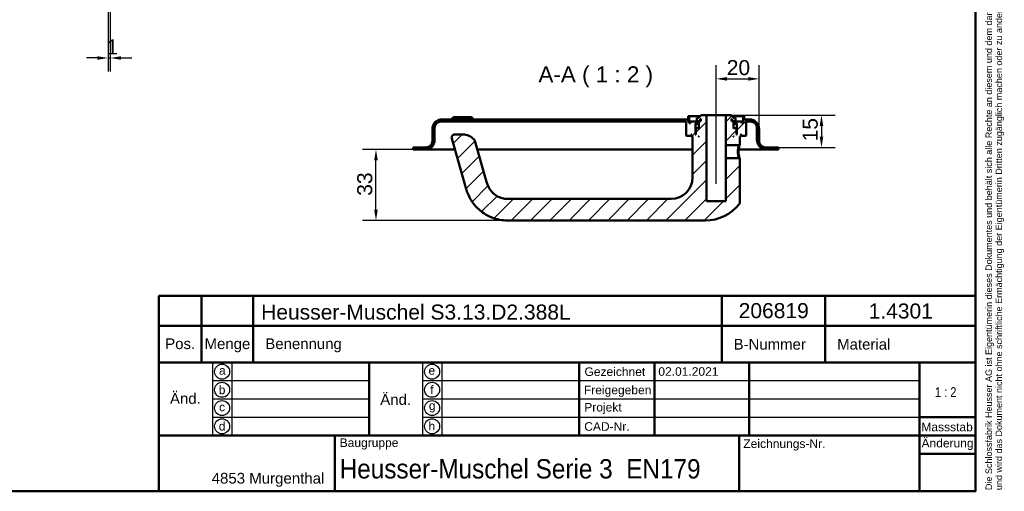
# Model space of a CAD drawing. Header units: millimetres. Extents: x 20 to 833, y 20 to 574.
# Tile 5 of 6: x 375 to 833, y 20 to 239. Entities that reach past the tile are written whole.
import ezdxf
from ezdxf.enums import TextEntityAlignment as Align

# ---------------------------------------------------------------- set-up
doc = ezdxf.new("R2010")
doc.units = ezdxf.units.MM
doc.header["$LTSCALE"] = 2
for name, color, linetype, lineweight in [('Bemaßungen(DIN)', 7, 'Continuous', 25), ('Mittellinie(DIN)', 7, 'Continuous', 25), ('Sichtbare Kanten(DIN)', 7, 'Continuous', 50), ('Skizziergeometrie(DIN)', 7, 'Continuous', 50), ('Skizzierlinie(DIN)', 7, 'Continuous', 25), ('Symbole(DIN)', 7, 'Continuous', 25)]:
    doc.layers.add(name, color=color, linetype=linetype, lineweight=lineweight)
doc.layers.add('Schraffur', color=179, linetype='Continuous', lineweight=9, true_color=0x1e1e47)
doc.styles.add('Aktuell-DIN', font='arial.ttf')
doc.styles.add('Aktuell-DINGroßer Text', font='arial.ttf')
doc.styles.add('STANDARD-DIN~0', font='arial.ttf')
doc.styles.add('Textstil10', font='arial.ttf')
doc.styles.add('Textstil41', font='arial.ttf', dxfattribs={"width": 0.8})
doc.styles.add('Textstil83', font='arial.ttf', dxfattribs={"width": 0.8})
doc.dimstyles.new('CAD-LAN', dxfattribs={"dimscale": 2, "dimtxt": 3.5, "dimasz": 2.5, "dimexe": 3.175, "dimexo": 0, "dimgap": 0.8, "dimtad": 1, "dimrnd": 1e-08, "dimtxsty": 'STANDARD-DIN~0', "dimcen": 0.09, "dimdle": 10, "dimclrd": 250, "dimclre": 250, "dimclrt": 250, "dimadec": 0, "dimazin": 2, "dimtfac": 1, "dimtmove": 0, "dimatfit": 3, "dimfxl": 1, "dimtolj": 1, "dimtzin": 0, "dimlwd": 25, "dimlwe": 25, "dimarcsym": 0})

# ---------------------------------------------------------------- blocks, each defined once
blk = doc.blocks.new('Ränder Standardrahmen')
at = {"layer": 'Skizziergeometrie(DIN)', "flags": 128}
blk.add_lwpolyline([(10, 10), (10, 287), (410, 287), (410, 10), (10, 10)], dxfattribs=at)
blk = doc.blocks.new('Schriftfelder Heusser')
at = {"layer": 'Skizziergeometrie(DIN)'}
for p, q in [((101, 229.92), (101, 236.92)), ((101, 236.92), (291, 236.92)), ((111, 229.92), (111, 236.92)), ((123, 229.92), (123, 236.92)), ((232, 229.92), (232, 236.92)), ((256, 229.92), (256, 236.92)), ((291, 236.92), (291, 229.92)), ((101, 191.42), (101, 229.92)), ((101, 229.92), (291, 229.92)), ((111, 229.92), (111, 221.42)), ((123, 229.92), (123, 221.42)), ((232, 229.92), (232, 221.42)), ((256, 229.92), (256, 221.42)), ((291, 229.92), (291, 191.42)), ((101, 221.42), (291, 221.42)), ((150, 221.42), (150, 204.42)), ((198.85, 221.42), (198.85, 204.42)), ((216.35, 221.42), (216.35, 204.42)), ((238.35, 221.42), (238.35, 204.42)), ((278, 221.42), (278, 191.42)), ((278, 208.67), (291, 208.67)), ((101, 204.42), (291, 204.42)), ((142, 204.42), (142, 191.42)), ((236, 204.42), (236, 191.42)), ((278, 200.17), (291, 200.17)), ((291, 191.42), (101, 191.42))]:
    blk.add_line(p, q, dxfattribs=at)
at = {"layer": 'Skizzierlinie(DIN)'}
for p, q in [((113.5, 221.42), (113.5, 204.42)), ((118, 221.42), (118, 204.42)), ((162.35, 221.42), (162.35, 204.42)), ((166.85, 221.42), (166.85, 204.42)), ((113.5, 217.17), (150, 217.17)), ((162.35, 217.17), (278, 217.17)), ((113.5, 212.92), (150, 212.92)), ((162.35, 212.92), (278, 212.92)), ((113.5, 208.67), (150, 208.67)), ((162.35, 208.67), (278, 208.67))]:
    blk.add_line(p, q, dxfattribs=at)
for centre in [(115.75, 219.25), (164.6, 219.25), (115.75, 215.04), (164.6, 215.04), (115.75, 210.79), (164.6, 210.79), (115.75, 206.54), (164.6, 206.54)]:
    blk.add_circle(centre, 1.75, dxfattribs=at)
at = {"layer": 'Symbole(DIN)', "color": 7, "insert": (293.33, 191.7), "char_height": 1.5, "width": 182.3003, "attachment_point": 1, "rotation": 90, "line_spacing_factor": 0.944221, "style": 'Aktuell-DIN'}
blk.add_mtext('\\fArial|b0|i0;\\H1.5000;Die Schlossfabrik Heusser AG ist Eigentümerin dieses Dokumentes und behält sich alle Rechte an diesem und dem dargestellten Gegenstand vor. Der Empfänger anerkennt diese Rechte\\Pund wird das Dokument nicht ohne schriftliche Ermächtigung der Eigentümerin Dritten zugänglich machen oder zu anderen Zwecken verwenden, zu dem es ihm übergeben worden ist.\\P ', dxfattribs=at)
at = {"layer": 'Symbole(DIN)', "color": 179, "true_color": 0x262659, "style": 'Aktuell-DIN'}
for s, insert, char_height, attachment_point in [('Pos.', (106, 227), 2.489, 2), ('Menge', (117, 227), 2.489, 2), ('Benennung', (125.81, 225.38), 2.489, 4), ('B-Nummer', (234.74, 225.62), 2.489, 4), ('Material', (265.02, 225.62), 2.489, 5), ('\\fArial|b0|i0;a', (115.81, 219.53), 2, 5), ('\\fArial|b0|i0;e', (164.54, 219.53), 2, 5), ('\\fArial|b0|i0;Gezeichnet', (200.05, 219.23), 2, 4), ('\\fArial|b0|i0;b', (115.75, 215), 2, 5), ('\\fArial|b0|i0;f', (164.55, 215.06), 2, 5), ('\\fArial|b0|i0;Freigegeben', (199.92, 216), 2, 1), ('\\fArial|b0|i0;c', (115.75, 211.01), 2, 5), ('\\fArial|b0|i0;g', (164.63, 211.05), 2, 5), ('\\fArial|b0|i0;Projekt', (200, 211.98), 2, 1), ('\\fArial|b0|i0;d', (115.76, 206.55), 2, 5), ('\\fArial|b0|i0;h', (164.55, 206.57), 2, 5), ('\\fArial|b0|i0;CAD-Nr.', (200, 207.5), 2, 1), ('\\fArial|b0|i0;\\H2.0000;Massstab', (284.39, 206.37), 2, 5), ('\\fArial|b0|i0;\\H2.0000;Baugruppe', (143.1, 203.73), 2, 1), ('\\fArial|b0|i0;Zeichnungs-Nr.', (237, 203.5), 2, 1), ('\\fArial|b0|i0;\\H2.5000;4853 Murgenthal', (113.33, 192.46), 2.5, 7)]:
    blk.add_mtext(s, dxfattribs=dict(at, insert=insert, char_height=char_height, attachment_point=attachment_point))
at = {"layer": 'Symbole(DIN)', "color": 179, "true_color": 0x262659, "attachment_point": 5, "style": 'Aktuell-DIN'}
for s, insert, char_height, width in [('Änd.', (107.21, 213), 2.489, 12.3494), ('Änd.', (156.12, 212.76), 2.489, 12.3494), ('\\fArial|b0|i0;Änderung', (284.51, 202.33), 2, 12.1143)]:
    blk.add_mtext(s, dxfattribs=dict(at, insert=insert, char_height=char_height, width=width))
at = {"layer": 'Symbole(DIN)', "color": 7, "insert": (143.1, 196.62), "char_height": 4.5, "width": 90.18, "attachment_point": 4, "style": 'Aktuell-DIN'}
blk.add_mtext('\\fArial|b0|i0;\\W0.90;\\H4.5000;Heusser-Muschel Serie 3  EN179', dxfattribs=at)
at = {"layer": 'Symbole(DIN)', "color": 179, "true_color": 0x262659, "style": 'Textstil10'}
blk.add_attdef('ERSTELLUNGSDATUM_001', (217.23, 218.29), '', height=2, dxfattribs=at)
at = {"layer": 'Symbole(DIN)', "color": 179, "true_color": 0x262659}
for tag, height, style, p in [('AUTOR', 2.49, 'Aktuell-DIN', (240.03, 219.26)), ('KONTROLLDATUM', 2, 'Textstil10', (217.42, 215.04)), ('KONTROLLIERT_VON', 2, 'Textstil10', (239.98, 215.05))]:
    blk.add_attdef(tag, text='', height=height, dxfattribs=dict(at, style=style)).set_placement(p, align=Align.MIDDLE_LEFT)
at = {"layer": 'Symbole(DIN)', "color": 7, "style": 'Textstil83', "width": 0.8}
blk.add_attdef('Anfänglicher_Ansichtsmaßstab_001', (281.57, 213.34), '', height=2.3, dxfattribs=at)
at = {"layer": 'Symbole(DIN)', "color": 179, "true_color": 0x262659, "style": 'Textstil10'}
blk.add_attdef('PROJEKT', text='', height=2, dxfattribs=at).set_placement((217.77, 209.72), align=Align.BOTTOM_LEFT)
at = {"layer": 'Symbole(DIN)', "color": 7, "style": 'Textstil41', "width": 0.8}
blk.add_attdef('STATUS', text='', height=5, dxfattribs=at).set_placement((284.53, 195.86), align=Align.MIDDLE_CENTER)
blk = doc.blocks.new('*D20')
at = {"layer": 'Bemaßungen(DIN)', "color": 250, "linetype": 'Continuous', "lineweight": 25, "true_color": 0x3f3f3f, "transparency": 16777216}
for p, q in [((416.48, 245), (416.48, 215.28)), ((417.48, 245), (417.48, 215.28)), ((411.48, 221.63), (406.48, 221.63)), ((416.48, 221.63), (417.48, 221.63)), ((422.48, 221.63), (427.48, 221.63))]:
    blk.add_line(p, q, dxfattribs=at)
at = {"layer": 'Bemaßungen(DIN)', "color": 250, "linetype": 'Continuous', "true_color": 0x3f3f3f, "transparency": 16777216}
for points in [[(411.48, 222.46), (411.48, 220.8), (416.48, 221.63)], [(422.48, 222.46), (422.48, 220.8), (417.48, 221.63)]]:
    blk.add_solid(points, dxfattribs=at)
at = {"layer": 'Defpoints', "color": 0, "linetype": 'Continuous', "transparency": 16777216}
for p in [(416.48, 245), (417.48, 245), (417.48, 221.63)]:
    blk.add_point(p, dxfattribs=at)
at = {"layer": 'Bemaßungen(DIN)', "color": 250, "linetype": 'Continuous', "lineweight": 25, "true_color": 0x3f3f3f, "transparency": 16777216, "insert": (415.69, 230.26), "char_height": 7, "attachment_point": 1, "style": 'STANDARD-DIN~0'}
blk.add_mtext('\\A1;1', dxfattribs=at)
blk = doc.blocks.new('*D24')
at = {"layer": 'Bemaßungen(DIN)', "color": 250, "linetype": 'Continuous', "lineweight": 25, "true_color": 0x3f3f3f, "transparency": 16777216}
for p, q in [((699.35, 200.03), (699.35, 218.27)), ((719.35, 188.53), (719.35, 218.27)), ((704.35, 211.92), (714.35, 211.92))]:
    blk.add_line(p, q, dxfattribs=at)
at = {"layer": 'Bemaßungen(DIN)', "color": 250, "linetype": 'Continuous', "true_color": 0x3f3f3f, "transparency": 16777216}
for points in [[(704.35, 212.75), (704.35, 211.09), (699.35, 211.92)], [(714.35, 212.75), (714.35, 211.09), (719.35, 211.92)]]:
    blk.add_solid(points, dxfattribs=at)
at = {"layer": 'Defpoints', "color": 0, "linetype": 'Continuous', "transparency": 16777216}
for p in [(719.35, 211.92), (699.35, 200.03), (719.35, 188.53)]:
    blk.add_point(p, dxfattribs=at)
at = {"layer": 'Bemaßungen(DIN)', "color": 250, "linetype": 'Continuous', "lineweight": 25, "true_color": 0x3f3f3f, "transparency": 16777216, "insert": (704.29, 220.67), "char_height": 7, "attachment_point": 1, "style": 'STANDARD-DIN~0'}
blk.add_mtext('\\A1;20', dxfattribs=at)
blk = doc.blocks.new('*D25')
at = {"layer": 'Bemaßungen(DIN)', "color": 250, "linetype": 'Continuous', "lineweight": 25, "true_color": 0x3f3f3f, "transparency": 16777216}
for p, q in [((706.35, 195.03), (754.7, 195.03)), ((748.35, 190.03), (748.35, 185.03)), ((728.35, 180.03), (754.7, 180.03))]:
    blk.add_line(p, q, dxfattribs=at)
at = {"layer": 'Bemaßungen(DIN)', "color": 250, "linetype": 'Continuous', "true_color": 0x3f3f3f, "transparency": 16777216}
for points in [[(747.52, 190.03), (749.18, 190.03), (748.35, 195.03)], [(747.52, 185.03), (749.18, 185.03), (748.35, 180.03)]]:
    blk.add_solid(points, dxfattribs=at)
at = {"layer": 'Defpoints', "color": 0, "linetype": 'Continuous', "transparency": 16777216}
for p in [(706.35, 195.03), (728.35, 180.03), (748.35, 180.03)]:
    blk.add_point(p, dxfattribs=at)
at = {"layer": 'Bemaßungen(DIN)', "color": 250, "linetype": 'Continuous', "lineweight": 25, "true_color": 0x3f3f3f, "transparency": 16777216, "insert": (739.6, 182.82), "char_height": 7, "attachment_point": 1, "rotation": 90, "style": 'STANDARD-DIN~0'}
blk.add_mtext('\\A1;15', dxfattribs=at)
blk = doc.blocks.new('*D26')
at = {"layer": 'Bemaßungen(DIN)', "color": 250, "linetype": 'Continuous', "lineweight": 25, "true_color": 0x3f3f3f, "transparency": 16777216}
for p, q in [((558.35, 179.03), (534.75, 179.03)), ((541.1, 151.03), (541.1, 174.03)), ((602.35, 146.03), (534.75, 146.03))]:
    blk.add_line(p, q, dxfattribs=at)
at = {"layer": 'Bemaßungen(DIN)', "color": 250, "linetype": 'Continuous', "true_color": 0x3f3f3f, "transparency": 16777216}
for points in [[(540.27, 174.03), (541.93, 174.03), (541.1, 179.03)], [(540.27, 151.03), (541.93, 151.03), (541.1, 146.03)]]:
    blk.add_solid(points, dxfattribs=at)
at = {"layer": 'Defpoints', "color": 0, "linetype": 'Continuous', "transparency": 16777216}
for p in [(541.1, 179.03), (558.35, 179.03), (602.35, 146.03)]:
    blk.add_point(p, dxfattribs=at)
at = {"layer": 'Bemaßungen(DIN)', "color": 250, "linetype": 'Continuous', "lineweight": 25, "true_color": 0x3f3f3f, "transparency": 16777216, "insert": (532.35, 157.52), "char_height": 7, "attachment_point": 1, "rotation": 90, "style": 'STANDARD-DIN~0'}
blk.add_mtext('\\A1;33', dxfattribs=at)

msp = doc.modelspace()

# ---------------------------------------------------------------- hatches: boundary and pattern name
at = {"layer": 'Schraffur'}
h = msp.add_hatch(dxfattribs=at)
h.set_pattern_fill('ANSI31', color=256, scale=50.8, style=0)
h.set_pattern_definition([(45, (0, 0), (-4.49013, 4.49013), [])])
edge = h.paths.add_edge_path()
edge.add_spline(control_points=[(709.978, 181.034), (710.039, 181.094), (710.101, 181.154), (710.225, 181.274), (710.287, 181.334), (710.35, 181.395)], knot_values=[-0.0518079, -0.0518079, -0.0518079, -0.0518079, -0.0259867, -0.0259867, 0, 0, 0, 0], degree=3, periodic=0)
edge.add_line((710.35, 181.395), (710.35, 185.034))
edge.add_line((710.35, 185.034), (710.65, 185.034))
edge.add_line((710.65, 185.034), (710.85, 185.234))
edge.add_line((710.85, 185.234), (710.85, 185.834))
edge.add_line((710.85, 185.834), (710.65, 186.034))
edge.add_line((710.65, 186.034), (710.95, 186.034))
edge.add_line((710.95, 186.034), (710.95, 185.534))
edge.add_line((710.95, 185.534), (711.05, 185.434))
edge.add_line((711.05, 185.434), (713.15, 185.434))
edge.add_line((713.15, 185.434), (713.35, 185.634))
edge.add_line((713.35, 185.634), (713.35, 192.034))
edge.add_line((713.35, 192.034), (715.35, 192.034))
edge.add_ellipse((715.35, 189.034), major_axis=(0, 3), ratio=1, start_angle=270, end_angle=360, ccw=False)
edge.add_line((718.35, 189.034), (718.35, 183.534))
edge.add_ellipse((722.85, 183.534), major_axis=(-4.5, 0), ratio=1, start_angle=0, end_angle=90)
edge.add_line((722.85, 179.034), (728.35, 179.034))
edge.add_line((728.35, 179.034), (728.35, 180.034))
edge.add_line((728.35, 180.034), (722.35, 180.034))
edge.add_ellipse((722.35, 183.034), major_axis=(0, -3), ratio=1, start_angle=270, end_angle=360, ccw=False)
edge.add_line((719.35, 183.034), (719.35, 188.534))
edge.add_ellipse((714.85, 188.534), major_axis=(4.5, 0), ratio=1, start_angle=0, end_angle=90)
edge.add_line((714.85, 193.034), (712.35, 193.034))
edge.add_line((712.35, 193.034), (712.35, 194.534))
edge.add_line((712.35, 194.534), (711.85, 194.534))
edge.add_line((711.85, 194.534), (711.85, 191.234))
edge.add_line((711.85, 191.234), (711.35, 191.234))
edge.add_line((711.35, 191.234), (711.35, 192.034))
edge.add_line((711.35, 192.034), (708.35, 192.034))
edge.add_line((708.35, 192.034), (708.35, 191.234))
edge.add_line((708.35, 191.234), (709.1, 191.234))
edge.add_line((709.1, 191.234), (708.9, 191.034))
edge.add_line((708.9, 191.034), (708.9, 186.234))
edge.add_line((708.9, 186.234), (709.1, 186.034))
edge.add_line((709.1, 186.034), (708.85, 186.034))
edge.add_line((708.85, 186.034), (708.85, 188.834))
edge.add_line((708.85, 188.834), (708.65, 189.034))
edge.add_line((708.65, 189.034), (707.55, 189.034))
edge.add_line((707.55, 189.034), (707.35, 188.834))
edge.add_line((707.35, 188.834), (707.35, 192.234))
edge.add_line((707.35, 192.234), (708.317, 192.234))
edge.add_line((708.317, 192.234), (708.317, 193.734))
edge.add_line((708.317, 193.734), (707.35, 193.734))
edge.add_line((707.35, 193.734), (707.35, 194.034))
edge.add_line((707.35, 194.034), (706.35, 195.034))
edge.add_line((706.35, 195.034), (703.85, 195.034))
edge.add_line((703.85, 195.034), (703.85, 181.034))
edge.add_line((703.85, 181.034), (709.978, 181.034))
h.paths.add_polyline_path([(706.45, 192.234), (706.45, 193.334), (706.814, 193.334), (706.814, 192.234)], flags=0)
h.paths.add_polyline_path([(707.55, 185.034), (707.35, 185.034), (707.35, 185.234)], flags=0)
edge = h.paths.add_edge_path()
edge.add_spline(control_points=[(710.35, 174.673), (710.289, 174.733), (710.226, 174.794), (710.102, 174.914), (710.041, 174.974), (709.979, 175.034)], knot_values=[-0.0519753, -0.0519753, -0.0519753, -0.0519753, -0.0259877, -0.0259877, -0.0001734, -0.0001734, -0.0001734, -0.0001734], degree=3, periodic=0)
edge.add_line((709.979, 175.034), (703.85, 175.034))
edge.add_line((703.85, 175.034), (703.85, 155.034))
edge.add_line((703.85, 155.034), (694.85, 155.034))
edge.add_line((694.85, 155.034), (694.85, 195.034))
edge.add_line((694.85, 195.034), (692.35, 195.034))
edge.add_line((692.35, 195.034), (691.35, 194.034))
edge.add_line((691.35, 194.034), (691.35, 193.734))
edge.add_line((691.35, 193.734), (690.384, 193.734))
edge.add_line((690.384, 193.734), (690.384, 192.234))
edge.add_line((690.384, 192.234), (691.35, 192.234))
edge.add_line((691.35, 192.234), (691.35, 188.834))
edge.add_line((691.35, 188.834), (691.15, 189.034))
edge.add_line((691.15, 189.034), (690.05, 189.034))
edge.add_line((690.05, 189.034), (689.85, 188.834))
edge.add_line((689.85, 188.834), (689.85, 186.034))
edge.add_line((689.85, 186.034), (689.6, 186.034))
edge.add_line((689.6, 186.034), (689.8, 186.234))
edge.add_line((689.8, 186.234), (689.8, 191.034))
edge.add_line((689.8, 191.034), (689.6, 191.234))
edge.add_line((689.6, 191.234), (690.35, 191.234))
edge.add_line((690.35, 191.234), (690.35, 192.034))
edge.add_line((690.35, 192.034), (687.35, 192.034))
edge.add_line((687.35, 192.034), (687.35, 191.234))
edge.add_line((687.35, 191.234), (686.85, 191.234))
edge.add_line((686.85, 191.234), (686.85, 194.534))
edge.add_line((686.85, 194.534), (686.35, 194.534))
edge.add_line((686.35, 194.534), (686.35, 193.034))
edge.add_line((686.35, 193.034), (571.85, 193.034))
edge.add_ellipse((571.85, 188.534), major_axis=(0, 4.5), ratio=1, start_angle=0, end_angle=90)
edge.add_line((567.35, 188.534), (567.35, 183.034))
edge.add_ellipse((564.35, 183.034), major_axis=(3, 0), ratio=1, start_angle=270, end_angle=360, ccw=False)
edge.add_line((564.35, 180.034), (558.35, 180.034))
edge.add_line((558.35, 180.034), (558.35, 179.034))
edge.add_line((558.35, 179.034), (563.85, 179.034))
edge.add_ellipse((563.85, 183.534), major_axis=(0, -4.5), ratio=1, start_angle=0, end_angle=90)
edge.add_line((568.35, 183.534), (568.35, 189.034))
edge.add_ellipse((571.35, 189.034), major_axis=(-3, 0), ratio=1, start_angle=270, end_angle=360, ccw=False)
edge.add_line((571.35, 192.034), (685.35, 192.034))
edge.add_line((685.35, 192.034), (685.35, 185.634))
edge.add_line((685.35, 185.634), (685.55, 185.434))
edge.add_line((685.55, 185.434), (687.65, 185.434))
edge.add_line((687.65, 185.434), (687.75, 185.534))
edge.add_line((687.75, 185.534), (687.75, 186.034))
edge.add_line((687.75, 186.034), (688.05, 186.034))
edge.add_line((688.05, 186.034), (687.85, 185.834))
edge.add_line((687.85, 185.834), (687.85, 185.234))
edge.add_line((687.85, 185.234), (688.05, 185.034))
edge.add_line((688.05, 185.034), (688.35, 185.034))
edge.add_line((688.35, 185.034), (688.35, 166.034))
edge.add_ellipse((678.35, 166.034), major_axis=(10, 0), ratio=1, start_angle=270, end_angle=360, ccw=False)
edge.add_line((678.35, 156.034), (602.35, 156.034))
edge.add_spline(control_points=[(602.35, 156.034), (601.488, 156.034), (600.623, 156.154), (598.949, 156.617), (598.15, 156.961), (596.272, 158.072), (595.262, 158.964), (593.748, 160.93), (593.06, 162.154), (592.524, 164.022)], knot_values=[-2.1009717, -2.1009717, -2.1009717, -2.1009717, -1.6733657, -1.6733657, -1.2398076, -1.2398076, -0.5829242, -0.5829242, 0, 0, 0, 0], degree=3, periodic=0)
edge.add_line((592.524, 164.022), (587.052, 183.106))
edge.add_ellipse((585.61, 182.692), major_axis=(1.442, 0.413), ratio=1, start_angle=0, end_angle=25.69736)
edge.add_ellipse((581.504, 179.034), major_axis=(5.227, 4.656), ratio=1, start_angle=0, end_angle=48.30264)
edge.add_line((581.504, 186.034), (577.8, 186.034))
edge.add_ellipse((577.8, 184.534), major_axis=(0, 1.5), ratio=1, start_angle=0, end_angle=106)
edge.add_line((576.358, 184.12), (582.912, 161.266))
edge.add_spline(control_points=[(582.912, 161.266), (583.327, 159.817), (583.801, 158.186), (585.917, 154.493), (587.064, 153.007), (590.072, 150.074), (592.239, 148.537), (597.293, 146.526), (599.82, 146.034), (602.35, 146.034)], knot_values=[-3.2187205, -3.2187205, -3.2187205, -3.2187205, -2.3250447, -2.3250447, -1.6316215, -1.6316215, -0.7590868, -0.7590868, 0, 0, 0, 0], degree=3, periodic=0)
edge.add_line((602.35, 146.034), (694.35, 146.034))
edge.add_ellipse((694.35, 166.034), major_axis=(0, -20), ratio=1, start_angle=0, end_angle=52.1433)
edge.add_spline(control_points=[(710.141, 153.76), (710.218, 153.86), (710.276, 153.974), (710.338, 154.185), (710.352, 154.28), (710.35, 154.374)], knot_values=[-0.0660799, -0.0660799, -0.0660799, -0.0660799, -0.0283126, -0.0283126, 0, 0, 0, 0], degree=3, periodic=0)
edge.add_line((710.35, 154.374), (710.35, 174.673))
h.paths.add_polyline_path([(691.35, 185.034), (691.15, 185.034), (691.35, 185.234)], flags=0)
h.paths.add_polyline_path([(692.25, 193.334), (692.25, 192.234), (691.886, 192.234), (691.886, 193.334)], flags=0)

# ---------------------------------------------------------------- linework, layer by layer
at = {"layer": 'Mittellinie(DIN)', "linetype": 'Continuous'}
msp.add_line((699.35, 163.034), (699.35, 200.034), dxfattribs=at)
at = {"layer": 'Sichtbare Kanten(DIN)'}
for p, q in [((686.35, 193.034), (571.85, 193.034)), ((577.1, 194.034), (576.1, 193.034)), ((577.1, 194.034), (585.6, 194.034)), ((585.6, 194.034), (586.6, 193.034)), ((686.85, 194.534), (686.35, 194.534)), ((686.35, 194.534), (686.35, 193.034)), ((686.85, 191.234), (686.85, 194.534)), ((686.85, 194.534), (691.85, 194.534)), ((691.35, 193.734), (690.384, 193.734)), ((690.384, 193.734), (690.384, 192.234)), ((692.35, 195.034), (691.35, 194.034)), ((691.35, 194.034), (691.35, 193.734)), ((691.886, 192.234), (691.886, 193.334)), ((691.886, 193.334), (692.25, 193.334)), ((692.25, 193.334), (692.25, 192.234)), ((694.85, 195.034), (692.35, 195.034)), ((694.85, 155.034), (694.85, 195.034)), ((694.85, 195.034), (703.85, 195.034)), ((706.35, 195.034), (703.85, 195.034)), ((703.85, 195.034), (703.85, 181.034)), ((707.35, 194.034), (706.35, 195.034)), ((706.45, 192.234), (706.45, 193.334)), ((706.45, 193.334), (706.814, 193.334)), ((706.814, 193.334), (706.814, 192.234)), ((706.85, 194.534), (711.85, 194.534)), ((707.35, 193.734), (707.35, 194.034)), ((708.317, 193.734), (707.35, 193.734)), ((708.317, 192.234), (708.317, 193.734)), ((712.35, 194.534), (711.85, 194.534)), ((711.85, 194.534), (711.85, 191.234)), ((712.35, 193.034), (712.35, 194.534)), ((714.85, 193.034), (712.35, 193.034)), ((567.35, 188.534), (567.35, 183.034)), ((568.35, 183.534), (568.35, 189.034)), ((571.35, 192.034), (685.35, 192.034)), ((685.35, 192.034), (685.35, 185.634)), ((687.35, 191.234), (686.85, 191.234)), ((690.35, 192.034), (687.35, 192.034)), ((687.35, 192.034), (687.35, 191.234)), ((689.8, 191.034), (689.6, 191.234)), ((689.6, 191.234), (690.35, 191.234)), ((689.8, 186.234), (689.8, 191.034)), ((689.8, 191.034), (691.35, 191.034)), ((690.05, 189.034), (689.85, 188.834)), ((689.85, 188.834), (689.85, 186.034)), ((691.15, 189.034), (690.05, 189.034)), ((690.35, 191.234), (690.35, 192.034)), ((690.35, 192.034), (691.35, 192.034)), ((691.35, 191.234), (690.35, 191.234)), ((690.384, 192.234), (691.35, 192.234)), ((691.35, 188.834), (691.15, 189.034)), ((691.35, 189.034), (691.15, 189.034)), ((691.35, 192.234), (691.35, 188.834)), ((692.25, 192.234), (691.886, 192.234)), ((706.814, 192.234), (706.45, 192.234)), ((707.35, 188.834), (707.35, 192.234)), ((707.35, 192.234), (708.317, 192.234)), ((707.35, 192.034), (708.35, 192.034)), ((708.35, 191.234), (707.35, 191.234)), ((707.35, 191.034), (708.9, 191.034)), ((707.55, 189.034), (707.35, 188.834)), ((707.55, 189.034), (707.35, 189.034)), ((708.65, 189.034), (707.55, 189.034)), ((711.35, 192.034), (708.35, 192.034)), ((708.35, 192.034), (708.35, 191.234)), ((708.35, 191.234), (709.1, 191.234)), ((708.85, 188.834), (708.65, 189.034)), ((708.85, 186.034), (708.85, 188.834)), ((709.1, 191.234), (708.9, 191.034)), ((708.9, 191.034), (708.9, 186.234)), ((711.35, 191.234), (711.35, 192.034)), ((711.85, 191.234), (711.35, 191.234)), ((713.35, 185.634), (713.35, 192.034)), ((713.35, 192.034), (715.35, 192.034)), ((718.35, 189.034), (718.35, 183.534)), ((719.35, 183.034), (719.35, 188.534)), ((576.358, 184.12), (582.912, 161.266)), ((581.504, 186.034), (577.8, 186.034)), ((685.35, 185.634), (685.55, 185.434)), ((685.55, 185.434), (687.65, 185.434)), ((687.65, 185.434), (687.75, 185.534)), ((687.65, 185.434), (687.85, 185.434)), ((687.75, 185.534), (687.75, 186.034)), ((687.75, 186.034), (688.05, 186.034)), ((687.85, 185.534), (687.75, 185.534)), ((688.05, 186.034), (687.85, 185.834)), ((687.85, 185.834), (687.85, 185.234)), ((687.85, 185.234), (688.05, 185.034)), ((688.05, 185.034), (688.35, 185.034)), ((688.35, 185.034), (688.35, 166.034)), ((689.6, 186.034), (689.8, 186.234)), ((689.85, 186.034), (689.6, 186.034)), ((689.85, 186.234), (689.8, 186.234)), ((691.15, 185.034), (691.35, 185.234)), ((691.35, 185.034), (691.15, 185.034)), ((691.35, 185.234), (691.35, 185.034)), ((707.35, 185.034), (707.35, 185.234)), ((707.35, 185.234), (707.55, 185.034)), ((707.55, 185.034), (707.35, 185.034)), ((708.9, 186.234), (708.85, 186.234)), ((709.1, 186.034), (708.85, 186.034)), ((708.9, 186.234), (709.1, 186.034)), ((710.35, 181.395), (710.35, 185.034)), ((710.35, 185.034), (710.65, 185.034)), ((710.85, 185.834), (710.65, 186.034)), ((710.65, 186.034), (710.95, 186.034)), ((710.65, 185.034), (710.85, 185.234)), ((710.85, 185.234), (710.85, 185.834)), ((710.95, 185.534), (710.85, 185.534)), ((710.85, 185.434), (711.05, 185.434)), ((710.95, 186.034), (710.95, 185.534)), ((710.95, 185.534), (711.05, 185.434)), ((711.05, 185.434), (713.15, 185.434)), ((713.15, 185.434), (713.35, 185.634)), ((564.35, 180.034), (558.35, 180.034)), ((558.35, 180.034), (558.35, 179.034)), ((558.35, 179.034), (563.85, 179.034)), ((563.85, 179.034), (575.35, 179.034)), ((575.35, 179.034), (577.817, 179.034)), ((592.524, 164.022), (587.052, 183.106)), ((588.22, 179.034), (688.35, 179.034)), ((703.85, 181.034), (709.978, 181.034)), ((703.85, 175.034), (703.85, 181.034)), ((709.839, 179.034), (711.35, 179.034)), ((709.978, 181.034), (710.35, 181.395)), ((711.35, 179.034), (722.85, 179.034)), ((728.35, 180.034), (722.35, 180.034)), ((722.85, 179.034), (728.35, 179.034)), ((728.35, 179.034), (728.35, 180.034)), ((709.979, 175.034), (703.85, 175.034)), ((703.85, 175.034), (703.85, 155.034)), ((710.351, 174.673), (709.979, 175.034)), ((710.35, 154.374), (710.35, 174.673)), ((678.35, 156.034), (602.35, 156.034)), ((703.85, 155.034), (694.85, 155.034)), ((602.35, 146.034), (694.35, 146.034))]:
    msp.add_line(p, q, dxfattribs=at)
for centre, radius, start, end in [((571.85, 188.534), 4.5, 90, 180), ((714.85, 188.534), 4.5, 0, 90), ((571.35, 189.034), 3, 90, 180), ((715.35, 189.034), 3, 0, 90), ((563.85, 183.534), 4.5, 270, 0), ((577.8, 184.534), 1.5, 90, 196), ((581.504, 179.034), 7, 41.69736, 90), ((585.61, 182.692), 1.5, 16, 41.69736), ((722.85, 183.534), 4.5, 180, 270), ((564.35, 183.034), 3, 270, 0), ((722.35, 183.034), 3, 180, 270), ((678.35, 166.034), 10, 270, 0), ((694.35, 166.034), 20, 270, 322.1433)]:
    msp.add_arc(centre, radius, start, end, dxfattribs=at)
for points, knots in [([(709.978, 181.034), (709.978, 181.034), (709.97, 181.008), (709.952, 180.958), (709.883, 180.756), (709.669, 180.146), (709.54, 179.341), (709.476, 178.938), (709.433, 178.487), (709.433, 178.035), (709.432, 177.582), (709.475, 177.131), (709.539, 176.728), (709.667, 175.922), (709.882, 175.312), (709.953, 175.11), (709.971, 175.06), (709.979, 175.034), (709.979, 175.034)], [2.643872, 2.643872, 2.643872, 2.643872, 2.7193751, 2.7193751, 2.7193751, 3.0215279, 3.0215279, 3.0215279, 3.1726043, 3.1726043, 3.1726043, 3.3236807, 3.3236807, 3.3236807, 3.6258335, 3.6258335, 3.6258335, 3.7015624, 3.7015624, 3.7015624, 3.7015624]), ([(710.351, 174.673), (710.351, 174.673), (710.307, 174.813), (709.917, 176.009), (709.741, 178.034), (709.919, 180.061), (710.306, 181.254), (710.35, 181.395), (710.35, 181.395)], [-1.5862907, -1.5862907, -1.5862907, -1.5862907, -1.510764, -1.2086112, -1.0575348, -0.9064584, -0.6043056, -0.5287975, -0.5287975, -0.5287975, -0.5287975]), ([(582.912, 161.266), (583.327, 159.817), (583.801, 158.186), (585.917, 154.493), (587.064, 153.007), (590.072, 150.074), (592.239, 148.537), (597.293, 146.526), (599.82, 146.034), (602.35, 146.034)], [-3.2187205, -3.2187205, -3.2187205, -3.2187205, -2.3250447, -2.3250447, -1.6316215, -1.6316215, -0.7590868, -0.7590868, 0, 0, 0, 0]), ([(602.35, 156.034), (601.488, 156.034), (600.623, 156.154), (598.949, 156.617), (598.15, 156.961), (596.272, 158.072), (595.262, 158.964), (593.748, 160.93), (593.06, 162.154), (592.524, 164.022)], [-2.1009717, -2.1009717, -2.1009717, -2.1009717, -1.6733657, -1.6733657, -1.2398076, -1.2398076, -0.5829242, -0.5829242, 0, 0, 0, 0]), ([(710.141, 153.76), (710.218, 153.86), (710.276, 153.974), (710.338, 154.185), (710.352, 154.28), (710.352, 154.374)], [-0.066079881, -0.066079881, -0.066079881, -0.066079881, -0.028312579, -0.028312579, 0, 0, 0, 0])]:
    msp.add_open_spline(points, degree=3, knots=knots, dxfattribs=at)

# ---------------------------------------------------------------- block references
at = {"xscale": 2, "yscale": 2, "zscale": 2}
msp.add_blockref('Ränder Standardrahmen', (0, 0), dxfattribs=at)
msp.add_blockref('Schriftfelder Heusser', (238, -362.833), dxfattribs=at).add_auto_attribs({'ERSTELLUNGSDATUM_001': '02.01.2021', 'Anfänglicher_Ansichtsmaßstab_001': '1 : 2'})

# ---------------------------------------------------------------- texts
at = {"layer": 'Symbole(DIN)', "color": 7, "insert": (616.678, 208.034), "char_height": 7.4676, "attachment_point": 7, "style": 'Aktuell-DINGroßer Text'}
msp.add_mtext('A-A ( 1 : 2 )', dxfattribs=at)
at = {"layer": 'Symbole(DIN)', "color": 7, "char_height": 7, "attachment_point": 1, "style": 'Aktuell-DIN'}
for s, insert, width in [('{\\fArial|b0|i0;\\H7.0000;Heusser-Muschel S3.13.D2.388L}', (487.659, 106.906), 144.02821), ('{\\fArial|b0|i0;\\H7.0000;206819}', (709.83, 107.58), 32.62043), ('{\\fArial|b0|i0;\\H7.0000;1.4301}', (770.274, 107.401), 29.89939)]:
    msp.add_mtext(s, dxfattribs=dict(at, insert=insert, width=width))

# ---------------------------------------------------------------- dimensions: what is measured, and where the dimension line sits
at = {"layer": 'Bemaßungen(DIN)', "color": 250, "linetype": 'Continuous', "lineweight": 25, "true_color": 0x3f3f3f}
dim = msp.add_linear_dim(base=(417.479, 221.63), p1=(416.479, 244.997), p2=(417.479, 244.997), dimstyle='CAD-LAN', override={"dimgap": 0.8, "dimdec": 2, "dimtol": 0, "dimlim": 0, "dimtp": 0, "dimtm": 0, "dimtdec": 2, "dimtofl": 1, "dimatfit": 1}, dxfattribs=at)
dim.commit()
dim.dimension.update_dxf_attribs({"geometry": '*D20', "text_midpoint": (416.979, 221.63), "dimtype": 160})
for base, p1, p2, angle, picture, middle in [((719.35, 211.92), (699.35, 200.034), (719.35, 188.534), 180, '*D24', (709.35, 211.92)), ((748.35, 180.034), (706.35, 195.034), (728.35, 180.034), 90, '*D25', (748.35, 187.534)), ((541.1, 179.034), (602.35, 146.034), (558.35, 179.034), 90, '*D26', (541.1, 162.534))]:
    dim = msp.add_linear_dim(base=base, p1=p1, p2=p2, angle=angle, dimstyle='CAD-LAN', override={"dimgap": 0.8, "dimdec": 2, "dimtol": 0, "dimlim": 0, "dimtp": 0, "dimtm": 0, "dimtdec": 2, "dimtofl": 0, "dimatfit": 1}, dxfattribs=at)
    dim.commit()
    dim.dimension.update_dxf_attribs({"geometry": picture, "text_midpoint": middle, "dimtype": 160})

doc.saveas('drawing.dxf')
